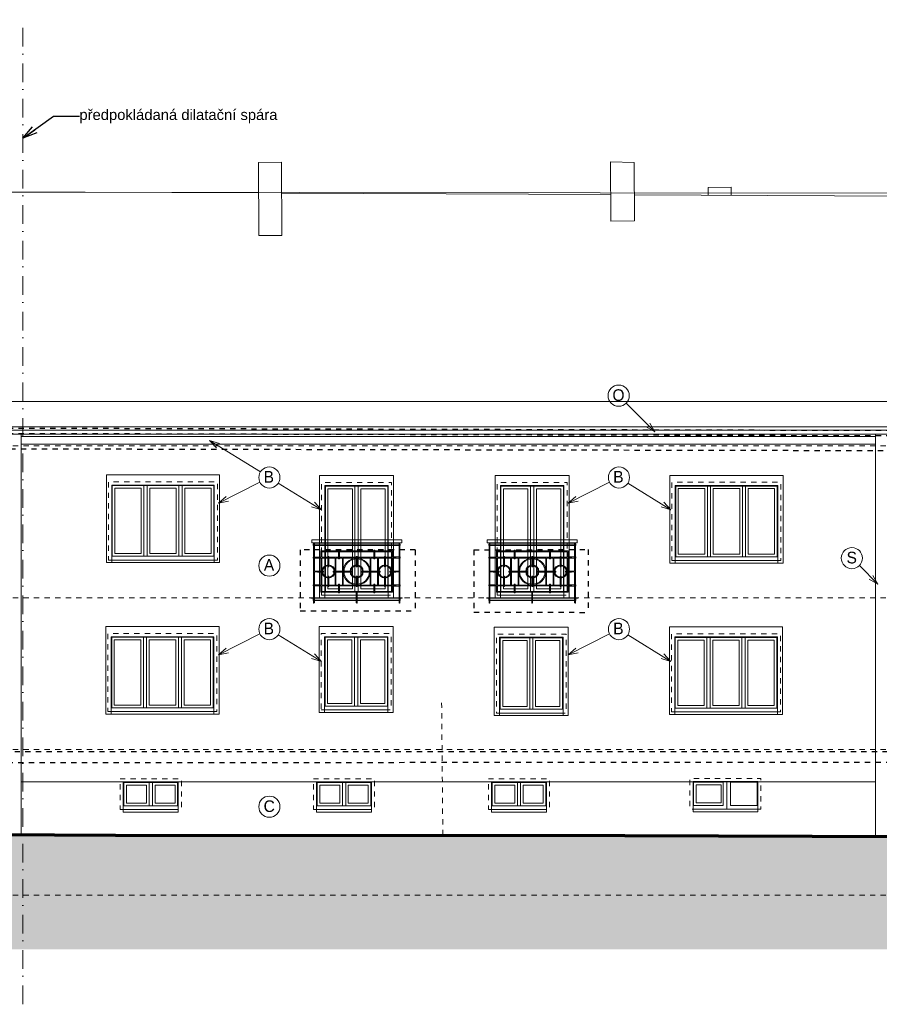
# Model space of a CAD drawing. Extents: x -2490 to 234697, y -105219 to -45378.
# Tile 13 of 15: x 153727 to 169973, y -63986 to -45378. Entities that reach past the tile are written whole.
import ezdxf

# ---------------------------------------------------------------- set-up
doc = ezdxf.new("R2010")
doc.units = 0
doc.header["$MEASUREMENT"] = 0
doc.linetypes.add('Čerchovaná', pattern=[670.277762, 352.777767, -176.388884, 0, -141.111112])
doc.linetypes.add('čárkovaná S', pattern=[200, 100, -100])
doc.layers.add('2D kreslení - obecné_Číslo_pera__241', color=9, linetype='Continuous', lineweight=13, true_color=0x808080)
doc.layers.add('vodorovné konstrukce_Číslo_pera__241', color=9, linetype='Continuous', lineweight=13, true_color=0x808080)
for name, color, linetype, lineweight in [('2D VÝPLNĚ_Číslo_pera__4', 91, 'Continuous', 13), ('2D ČÁRY_Číslo_pera__1', 7, 'Continuous', 15), ('2D ČÁRY_Číslo_pera__3', 150, 'Continuous', 13), ('blok F_hromosvody_Číslo_pera__1', 7, 'Continuous', 15), ('blok F_komíny_Číslo_pera__1', 7, 'Continuous', 15), ('blok F_pohled1_elkabel_Číslo_pera__3', 150, 'Continuous', 13), ('blok F_pohled1_fasáda_Číslo_pera__2', 1, 'Continuous', 25), ('blok F_pohled1_střecha_Číslo_pera__1', 7, 'Continuous', 15), ('blok F_pohled1_střecha_Číslo_pera__2', 1, 'Continuous', 25), ('blok F_pohled1_terén_Číslo_pera__6', 190, 'Continuous', 70), ('blok I_pohled1_okna_Číslo_pera__3', 150, 'Continuous', 13), ('KRESBA_Číslo_pera__1', 7, 'Continuous', 15), ('POZNÁMKY.POPISKA_Číslo_pera__4', 91, 'Continuous', 13), ('POZNÁMKY.TEXT_Číslo_pera__4', 91, 'Continuous', 13)]:
    doc.layers.add(name, color=color, linetype=linetype, lineweight=lineweight)
doc.layers.add('vodorovné konstrukce', color=7, linetype='Continuous')
doc.styles.add('GENERATED_STYLE_1', font='arial.ttf')
doc.styles.add('GENERATED_STYLE_3', font='txt')
doc.styles.get("Standard").update_dxf_attribs({"font": 'txt', "bigfont": 'BIGFONT.SHX'})
doc.dimstyles.new('GENERATED_STYLE__4', dxfattribs={"dimtxt": 0.18, "dimasz": 273.6, "dimexe": 0.18, "dimexo": 0.0625, "dimgap": 0.09, "dimtad": 0, "dimtih": 1, "dimtoh": 1, "dimdec": 4, "dimzin": 0, "dimdsep": 46, "dimtxsty": 'Standard', "dimcen": 0.09, "dimadec": 0, "dimazin": 0, "dimtfac": 1, "dimtdec": 4, "dimtmove": 0, "dimatfit": 3, "dimldrblk": 'ARROWHEAD_3', "dimfxl": 0, "dimtolj": 1, "dimtzin": 0, "dimarcsym": 0})

# ---------------------------------------------------------------- blocks, each defined once
blk = doc.blocks.new('LINE_12144', base_point=(169947, -56046))
at = {"layer": 'vodorovné konstrukce_Číslo_pera__241', "linetype": 'Continuous'}
for q in [(169596, -55695), (169780, -55950), (169850, -55879)]:
    blk.add_line((169947, -56046), q, dxfattribs=at)
blk = doc.blocks.new('LINE_12146', base_point=(157488, -57382))
at = {"layer": 'vodorovné konstrukce_Číslo_pera__241', "linetype": 'Continuous'}
for q in [(158268, -56987), (157632, -57253), (157677, -57342)]:
    blk.add_line((157488, -57382), q, dxfattribs=at)
blk = doc.blocks.new('LINE_12147', base_point=(159428, -57506))
at = {"layer": 'vodorovné konstrukce_Číslo_pera__241', "linetype": 'Continuous'}
for q in [(158614, -57005), (159243, -57450), (159296, -57365)]:
    blk.add_line((159428, -57506), q, dxfattribs=at)
blk = doc.blocks.new('LINE_12150', base_point=(157488, -54516))
at = {"layer": 'vodorovné konstrukce_Číslo_pera__241', "linetype": 'Continuous'}
for q in [(158268, -54121), (157632, -54387), (157677, -54476)]:
    blk.add_line((157488, -54516), q, dxfattribs=at)
blk = doc.blocks.new('LINE_12151', base_point=(159428, -54640))
at = {"layer": 'vodorovné konstrukce_Číslo_pera__241', "linetype": 'Continuous'}
for q in [(158614, -54139), (159296, -54499), (159243, -54584)]:
    blk.add_line((159428, -54640), q, dxfattribs=at)
blk = doc.blocks.new('LINE_12152', base_point=(164094, -54516))
at = {"layer": 'vodorovné konstrukce_Číslo_pera__241', "linetype": 'Continuous'}
for q in [(164874, -54121), (164238, -54387), (164283, -54476)]:
    blk.add_line((164094, -54516), q, dxfattribs=at)
blk = doc.blocks.new('LINE_12153', base_point=(166035, -54640))
at = {"layer": 'vodorovné konstrukce_Číslo_pera__241', "linetype": 'Continuous'}
for q in [(165220, -54139), (165902, -54499), (165850, -54584)]:
    blk.add_line((166035, -54640), q, dxfattribs=at)
blk = doc.blocks.new('LINE_12154', base_point=(164094, -57382))
at = {"layer": 'vodorovné konstrukce_Číslo_pera__241', "linetype": 'Continuous'}
for q in [(164874, -56987), (164238, -57253), (164283, -57342)]:
    blk.add_line((164094, -57382), q, dxfattribs=at)
blk = doc.blocks.new('LINE_12155', base_point=(166035, -57506))
at = {"layer": 'vodorovné konstrukce_Číslo_pera__241', "linetype": 'Continuous'}
for q in [(165220, -57005), (165850, -57450), (165902, -57365)]:
    blk.add_line((166035, -57506), q, dxfattribs=at)
blk = doc.blocks.new('LINE_12164', base_point=(157317, -53330))
at = {"layer": 'vodorovné konstrukce_Číslo_pera__241', "linetype": 'Continuous'}
for q in [(158278, -53921), (157502, -53385), (157449, -53470)]:
    blk.add_line((157317, -53330), q, dxfattribs=at)
blk = doc.blocks.new('LINE_12166', base_point=(165732, -53168))
at = {"layer": 'vodorovné konstrukce_Číslo_pera__241', "linetype": 'Continuous'}
for q in [(165188, -52624), (165636, -53001), (165565, -53072)]:
    blk.add_line((165732, -53168), q, dxfattribs=at)
blk = doc.blocks.new('ARROWHEAD_3')
at = {"linetype": 'Continuous'}
blk.add_line((0, 0), (-1, 0), dxfattribs=at)
at = {"linetype": 'Continuous', "flags": 128}
blk.add_lwpolyline([(-1, 0.2679), (0, 0), (-1, -0.2679)], dxfattribs=at)

msp = doc.modelspace()

# ---------------------------------------------------------------- hatches: boundary and pattern name
at = {"layer": '2D VÝPLNĚ_Číslo_pera__4', "linetype": 'Continuous'}
msp.add_hatch(color=8, dxfattribs=at).paths.add_polyline_path([(130309.2, -60991.9), (130309.3, -62947.4), (193903.3, -62947.4), (193903.3, -61087.2), (174542.9, -60836.7), (165162.9, -60801.9), (155537.3, -60796.8), (145750.8, -60739.6), (145754.9, -61033.2)], flags=0)

# ---------------------------------------------------------------- linework, layer by layer
at = {"layer": '2D kreslení - obecné_Číslo_pera__241', "color": 8, "linetype": 'Continuous'}
for centre in [(165046.9, -52482.8), (158446, -54029.8), (165052.5, -54029.8), (169454.4, -55553.6), (158446, -55694.9), (158446, -56895.8), (165052.5, -56895.8), (158446, -60252.1)]:
    msp.add_circle(centre, 200, dxfattribs=at)
at = {"layer": '2D ČÁRY_Číslo_pera__1', "color": 8, "linetype": 'Čerchovaná'}
msp.add_line((153788.5, -63985.9), (153788.5, -45377.9), dxfattribs=at)
at = {"layer": '2D ČÁRY_Číslo_pera__1', "color": 8, "linetype": 'Continuous'}
for p, q in [((136137.9, -52596.5), (185752.1, -52596.5)), ((135143.2, -53132.9), (186746.8, -53132.9)), ((135218.7, -53207.9), (186671.3, -53207.9)), ((135267.9, -53074.7), (186622.1, -53074.7)), ((153754.4, -53208.2), (153754.4, -60786.4)), ((169898.7, -53208.2), (169898.7, -60819.4)), ((153754.4, -53252.2), (169898.7, -53252.2)), ((153754.4, -53402.2), (169898.7, -53402.2)), ((153754.4, -59782.9), (169898.7, -59782.9))]:
    msp.add_line(p, q, dxfattribs=at)
at = {"layer": '2D ČÁRY_Číslo_pera__1', "color": 8, "linetype": 'Continuous', "flags": 128}
for points in [[(155465.8, -55589.2), (155465.8, -55639.2), (155365.8, -55639.2), (155365.8, -53981.8), (157505.8, -53981.8), (157505.8, -55639.2), (157405.8, -55639.2), (157405.8, -55589.2)], [(160693.9, -56252.2), (160693.9, -56302.2), (160793.9, -56302.2), (160793.9, -53992.8), (159393.9, -53992.8), (159393.9, -56302.2), (159493.9, -56302.2), (159493.9, -56252.2)], [(164012.3, -56252.2), (164012.3, -56302.2), (164112.3, -56302.2), (164112.3, -53992.8), (162712.3, -53992.8), (162712.3, -56302.2), (162812.3, -56302.2), (162812.3, -56252.2)], [(166114.5, -55597.2), (166114.5, -55647.2), (166014.5, -55647.2), (166014.5, -53989.8), (168154.5, -53989.8), (168154.5, -55647.2), (168054.5, -55647.2), (168054.5, -55597.2)], [(156135.8, -55519.2), (156135.8, -54182.9), (156075.8, -54182.9), (156075.8, -55519.2)], [(156795.8, -55519.2), (156795.8, -54182.9), (156735.8, -54182.9), (156735.8, -55519.2)], [(160123.9, -56182.2), (160123.9, -54193.9), (160063.9, -54193.9), (160063.9, -56182.2)], [(163442.3, -56182.2), (163442.3, -54193.9), (163382.3, -54193.9), (163382.3, -56182.2)], [(166784.5, -55527.2), (166784.5, -54190.9), (166724.5, -54190.9), (166724.5, -55527.2)], [(167444.5, -55527.2), (167444.5, -54190.9), (167384.5, -54190.9), (167384.5, -55527.2)], [(155456, -58455.2), (155456, -58505.2), (155356, -58505.2), (155356, -56847.8), (157496, -56847.8), (157496, -58505.2), (157396, -58505.2), (157396, -58455.2)], [(160687.3, -58418.9), (160687.3, -58468.9), (160787.3, -58468.9), (160787.3, -56847.8), (159387.3, -56847.8), (159387.3, -58468.9), (159487.3, -58468.9), (159487.3, -58418.9)], [(163995.5, -58480.8), (163995.5, -58530.8), (164095.5, -58530.8), (164095.5, -56858.8), (162695.5, -56858.8), (162695.5, -58530.8), (162795.5, -58530.8), (162795.5, -58480.8)], [(166105.8, -58460.2), (166105.8, -58510.2), (166005.8, -58510.2), (166005.8, -56852.8), (168145.8, -56852.8), (168145.8, -58510.2), (168045.8, -58510.2), (168045.8, -58460.2)], [(156126, -58385.2), (156126, -57048.9), (156066, -57048.9), (156066, -58385.2)], [(156786, -58385.2), (156786, -57048.9), (156726, -57048.9), (156726, -58385.2)], [(160117.3, -58348.9), (160117.3, -57048.9), (160057.3, -57048.9), (160057.3, -58348.9)], [(163425.5, -58410.8), (163425.5, -57059.9), (163365.5, -57059.9), (163365.5, -58410.8)], [(166775.8, -58390.2), (166775.8, -57053.9), (166715.8, -57053.9), (166715.8, -58390.2)], [(167435.8, -58390.2), (167435.8, -57053.9), (167375.8, -57053.9), (167375.8, -58390.2)], [(156234.9, -60234.9), (156234.9, -59792.9), (156174.9, -59792.9), (156174.9, -60234.9)], [(159887.9, -60234.9), (159887.9, -59792.9), (159827.9, -59792.9), (159827.9, -60234.9)], [(163194.9, -60234.9), (163194.9, -59792.9), (163134.9, -59792.9), (163134.9, -60234.9)]]:
    msp.add_lwpolyline(points, dxfattribs=at)
at = {"layer": '2D ČÁRY_Číslo_pera__1', "color": 8, "linetype": 'čárkovaná S', "flags": 128}
for points in [[(155405.8, -55589.2), (157465.8, -55589.2), (157465.8, -54112.9), (155405.8, -54112.9)], [(159433.9, -56252.2), (160753.9, -56252.2), (160753.9, -54123.9), (159433.9, -54123.9)], [(162752.3, -56252.2), (164072.3, -56252.2), (164072.3, -54123.9), (162752.3, -54123.9)], [(166054.5, -55597.2), (168114.5, -55597.2), (168114.5, -54120.9), (166054.5, -54120.9)], [(155396, -58455.2), (157456, -58455.2), (157456, -56978.9), (155396, -56978.9)], [(159427.3, -58418.9), (160747.3, -58418.9), (160747.3, -56978.9), (159427.3, -56978.9)], [(162735.5, -58480.8), (164055.5, -58480.8), (164055.5, -56989.9), (162735.5, -56989.9)], [(166045.8, -58460.2), (168105.8, -58460.2), (168105.8, -56983.9), (166045.8, -56983.9)], [(155625.9, -60304.9), (156782.7, -60304.9), (156782.7, -59722.9), (155625.9, -59722.9)], [(159278.8, -60304.9), (160435.6, -60304.9), (160435.6, -59722.9), (159278.8, -59722.9)], [(162585.8, -60304.9), (163742.6, -60304.9), (163742.6, -59722.9), (162585.8, -59722.9)], [(167734.7, -60299.8), (166392, -60299.8), (166392, -59717.8), (167734.7, -59717.8)]]:
    msp.add_lwpolyline(points, close=True, dxfattribs=at)
at = {"layer": '2D ČÁRY_Číslo_pera__1', "color": 8, "linetype": 'Continuous', "flags": 128}
for points in [[(155465.8, -55589.2), (157405.8, -55589.2), (157405.8, -54172.9), (155465.8, -54172.9)], [(155475.8, -55519.2), (157395.8, -55519.2), (157395.8, -54182.9), (155475.8, -54182.9)], [(155525.8, -55469.2), (156025.8, -55469.2), (156025.8, -54232.9), (155525.8, -54232.9)], [(156185.8, -55469.2), (156685.8, -55469.2), (156685.8, -54232.9), (156185.8, -54232.9)], [(156845.8, -55469.2), (157345.8, -55469.2), (157345.8, -54232.9), (156845.8, -54232.9)], [(159493.9, -56252.2), (160693.9, -56252.2), (160693.9, -54183.9), (159493.9, -54183.9)], [(159503.9, -56182.2), (160683.9, -56182.2), (160683.9, -54193.9), (159503.9, -54193.9)], [(159553.9, -56132.2), (160013.9, -56132.2), (160013.9, -54243.9), (159553.9, -54243.9)], [(160173.9, -56132.2), (160633.9, -56132.2), (160633.9, -54243.9), (160173.9, -54243.9)], [(162812.3, -56252.2), (164012.3, -56252.2), (164012.3, -54183.9), (162812.3, -54183.9)], [(162822.3, -56182.2), (164002.3, -56182.2), (164002.3, -54193.9), (162822.3, -54193.9)], [(162872.3, -56132.2), (163332.3, -56132.2), (163332.3, -54243.9), (162872.3, -54243.9)], [(163492.3, -56132.2), (163952.3, -56132.2), (163952.3, -54243.9), (163492.3, -54243.9)], [(166114.5, -55597.2), (168054.5, -55597.2), (168054.5, -54180.9), (166114.5, -54180.9)], [(166124.5, -55527.2), (168044.5, -55527.2), (168044.5, -54190.9), (166124.5, -54190.9)], [(166174.5, -55477.2), (166674.5, -55477.2), (166674.5, -54240.9), (166174.5, -54240.9)], [(166834.5, -55477.2), (167334.5, -55477.2), (167334.5, -54240.9), (166834.5, -54240.9)], [(167494.5, -55477.2), (167994.5, -55477.2), (167994.5, -54240.9), (167494.5, -54240.9)], [(155456, -58455.2), (157396, -58455.2), (157396, -57038.9), (155456, -57038.9)], [(155466, -58385.2), (157386, -58385.2), (157386, -57048.9), (155466, -57048.9)], [(155516, -58335.2), (156016, -58335.2), (156016, -57098.9), (155516, -57098.9)], [(156176, -58335.2), (156676, -58335.2), (156676, -57098.9), (156176, -57098.9)], [(156836, -58335.2), (157336, -58335.2), (157336, -57098.9), (156836, -57098.9)], [(159487.3, -58418.9), (160687.3, -58418.9), (160687.3, -57038.9), (159487.3, -57038.9)], [(159497.3, -58348.9), (160677.3, -58348.9), (160677.3, -57048.9), (159497.3, -57048.9)], [(159547.3, -58298.9), (160007.3, -58298.9), (160007.3, -57098.9), (159547.3, -57098.9)], [(160167.3, -58298.9), (160627.3, -58298.9), (160627.3, -57098.9), (160167.3, -57098.9)], [(162795.5, -58480.8), (163995.5, -58480.8), (163995.5, -57049.9), (162795.5, -57049.9)], [(162805.5, -58410.8), (163985.5, -58410.8), (163985.5, -57059.9), (162805.5, -57059.9)], [(162855.5, -58360.8), (163315.5, -58360.8), (163315.5, -57109.9), (162855.5, -57109.9)], [(163475.5, -58360.8), (163935.5, -58360.8), (163935.5, -57109.9), (163475.5, -57109.9)], [(166105.8, -58460.2), (168045.8, -58460.2), (168045.8, -57043.9), (166105.8, -57043.9)], [(166115.8, -58390.2), (168035.8, -58390.2), (168035.8, -57053.9), (166115.8, -57053.9)], [(166165.8, -58340.2), (166665.8, -58340.2), (166665.8, -57103.9), (166165.8, -57103.9)], [(166825.8, -58340.2), (167325.8, -58340.2), (167325.8, -57103.9), (166825.8, -57103.9)], [(167485.8, -58340.2), (167985.8, -58340.2), (167985.8, -57103.9), (167485.8, -57103.9)], [(155685.9, -60304.9), (156722.7, -60304.9), (156722.7, -59782.9), (155685.9, -59782.9)], [(155695.9, -60234.9), (156712.7, -60234.9), (156712.7, -59792.9), (155695.9, -59792.9)], [(155745.9, -60184.9), (156124.9, -60184.9), (156124.9, -59842.9), (155745.9, -59842.9)], [(156662.7, -60184.9), (156662.7, -59842.9), (156284.9, -59842.9), (156284.9, -60184.9)], [(159338.8, -60304.9), (160375.6, -60304.9), (160375.6, -59782.9), (159338.8, -59782.9)], [(159348.8, -60234.9), (160365.6, -60234.9), (160365.6, -59792.9), (159348.8, -59792.9)], [(159398.8, -60184.9), (159777.9, -60184.9), (159777.9, -59842.9), (159398.8, -59842.9)], [(160315.6, -60184.9), (160315.6, -59842.9), (159937.9, -59842.9), (159937.9, -60184.9)], [(162645.8, -60304.9), (163682.6, -60304.9), (163682.6, -59782.9), (162645.8, -59782.9)], [(162655.8, -60234.9), (163672.6, -60234.9), (163672.6, -59792.9), (162655.8, -59792.9)], [(162705.8, -60184.9), (163084.9, -60184.9), (163084.9, -59842.9), (162705.8, -59842.9)], [(163622.6, -60184.9), (163622.6, -59842.9), (163244.9, -59842.9), (163244.9, -60184.9)], [(167674.7, -60299.8), (166452, -60299.8), (166452, -59777.8), (167674.7, -59777.8)], [(167092.7, -60299.8), (166452, -60299.8), (166452, -59782.8), (167092.7, -59782.8)], [(167022.7, -60229.8), (166462, -60229.8), (166462, -59787.8), (167022.7, -59787.8)], [(166512, -60179.8), (166512, -59837.8), (166982.7, -59837.8), (166982.7, -60179.8)], [(167664.7, -60229.8), (167162.7, -60229.8), (167162.7, -59787.8), (167664.7, -59787.8)], [(155685.9, -60304.9), (156722.7, -60304.9), (156722.7, -60354.9), (155685.9, -60354.9)], [(159338.8, -60304.9), (160375.6, -60304.9), (160375.6, -60354.9), (159338.8, -60354.9)], [(162645.8, -60304.9), (163682.6, -60304.9), (163682.6, -60354.9), (162645.8, -60354.9)], [(167674.7, -60299.8), (166452, -60299.8), (166452, -60349.8), (167674.7, -60349.8)]]:
    msp.add_lwpolyline(points, close=True, dxfattribs=at)
at = {"layer": '2D ČÁRY_Číslo_pera__3', "color": 8, "linetype": 'čárkovaná S'}
for p, q in [((234697.5, -53432.2), (-2489.7, -53432.2)), ((234697.5, -56302.2), (-2489.7, -56302.2)), ((234697.5, -59172.2), (-2489.7, -59172.2)), ((234697.5, -61922.2), (-2489.7, -61922.2))]:
    msp.add_line(p, q, dxfattribs=at)
at = {"layer": 'blok F_hromosvody_Číslo_pera__1', "color": 8, "linetype": 'Continuous'}
msp.add_line((180510.4, -48666.9), (152650.5, -48638.9), dxfattribs=at)
at = {"layer": 'blok F_komíny_Číslo_pera__1', "color": 8, "linetype": 'Continuous'}
for p, q in [((158674.4, -48072.9), (158242.3, -48075.8)), ((158242.3, -48075.8), (158249.6, -49457.5)), ((158674.4, -48072.9), (158681.6, -49454.6)), ((165342.2, -48075.9), (164893.5, -48064.9)), ((164893.5, -48064.9), (164899.3, -49183.3)), ((165342.2, -48075.9), (165348, -49180.3)), ((167171.1, -48544.9), (166739.3, -48548.9)), ((166739.3, -48548.9), (166740, -48689.6)), ((167171.1, -48544.9), (167171.8, -48691.7)), ((165348, -49180.3), (164899.3, -49183.3)), ((158681.6, -49454.6), (158249.6, -49457.5))]:
    msp.add_line(p, q, dxfattribs=at)
at = {"layer": 'blok F_pohled1_elkabel_Číslo_pera__3', "color": 8, "linetype": 'čárkovaná S'}
msp.add_line((161701.5, -58285.9), (161724, -60800), dxfattribs=at)
at = {"layer": 'blok F_pohled1_fasáda_Číslo_pera__2', "color": 8, "linetype": 'čárkovaná S'}
for p, q in [((146105.4, -53075.9), (186481.5, -53180.9)), ((146105.5, -53175.9), (186482.8, -53279.9)), ((186047.7, -53558.9), (145679.1, -53476.9)), ((186132.7, -59209.9), (145703.3, -59215.9)), ((145700.4, -59415.9), (186133, -59407.9))]:
    msp.add_line(p, q, dxfattribs=at)
at = {"layer": 'blok F_pohled1_střecha_Číslo_pera__1', "color": 8, "linetype": 'Continuous'}
for p, q in [((150431, -48614.4), (158245.3, -48652.2)), ((158677.4, -48654.3), (164896.7, -48684.3)), ((165345.4, -48686.5), (174247.1, -48729.5))]:
    msp.add_line(p, q, dxfattribs=at)
at = {"layer": 'blok F_pohled1_střecha_Číslo_pera__2', "color": 8, "linetype": 'čárkovaná S'}
for p, q in [((159029.9, -55398.9), (159028.8, -56547.9)), ((161203.7, -55397.9), (159029.9, -55398.9)), ((161203.7, -55397.9), (161202.7, -56547.9)), ((162310.4, -55396.9), (162309.3, -56571.9)), ((162310.4, -55396.9), (164472.2, -55390.9)), ((164472.2, -55390.9), (164471.1, -56578.9)), ((159028.8, -56547.9), (161202.7, -56547.9)), ((162309.3, -56571.9), (164471.1, -56578.9))]:
    msp.add_line(p, q, dxfattribs=at)
at = {"layer": 'blok F_pohled1_terén_Číslo_pera__6', "color": 8, "linetype": 'Continuous'}
for p, q in [((155537.3, -60796.8), (145750.8, -60739.6)), ((165162.9, -60801.9), (155537.3, -60796.8)), ((174542.9, -60836.7), (165162.9, -60801.9))]:
    msp.add_line(p, q, dxfattribs=at)
at = {"layer": 'blok I_pohled1_okna_Číslo_pera__3', "color": 8, "linetype": 'Continuous'}
msp.add_line((159428.2, -58470.4), (160746.4, -58469.6), dxfattribs=at)
at = {"layer": 'KRESBA_Číslo_pera__1', "color": 8, "linetype": 'Continuous'}
for p, q in [((160956.4, -56302.2), (159231.4, -56302.2)), ((159231.4, -56307.2), (160956.4, -56307.2)), ((160916.4, -56347.2), (159276.4, -56347.2)), ((159276.4, -56352.2), (160916.4, -56352.2)), ((160916.4, -56352.2), (160916.4, -56347.2)), ((160956.4, -56307.2), (160956.4, -56302.2)), ((164274.8, -56302.2), (162549.8, -56302.2)), ((162549.8, -56307.2), (164274.8, -56307.2)), ((164234.8, -56347.2), (162594.8, -56347.2)), ((162594.8, -56352.2), (164234.8, -56352.2)), ((164234.8, -56352.2), (164234.8, -56347.2)), ((164274.8, -56307.2), (164274.8, -56302.2))]:
    msp.add_line(p, q, dxfattribs=at)
at = {"layer": 'KRESBA_Číslo_pera__1', "color": 8, "linetype": 'Continuous', "flags": 128}
for points in [[(159246.4, -55267.2), (160946.4, -55267.2), (160946.4, -55207.2), (159246.4, -55207.2)], [(162564.8, -55267.2), (164264.8, -55267.2), (164264.8, -55207.2), (162564.8, -55207.2)], [(159276.4, -55312.2), (160916.4, -55312.2), (160916.4, -55292.2), (159276.4, -55292.2)], [(159296.4, -55267.2), (159296.4, -55801.2), (159421.4, -55801.2), (159421.4, -55815.2), (159296.4, -55815.2), (159296.4, -56397.4), (159288.9, -56404.8), (159281.4, -56397.4), (159281.4, -55267.2)], [(159356.4, -55537.2), (159356.4, -55552.2), (159421.4, -55552.2), (159421.4, -56062.2), (159356.4, -56062.2), (159356.4, -56077.2), (159421.4, -56077.2), (159421.4, -56197.2), (160089.4, -56197.2), (160089.4, -56397.2), (160096.4, -56404.2), (160103.4, -56397.2), (160103.4, -56197.2), (160771.4, -56197.2), (160771.4, -56077.2), (160836.4, -56077.2), (160836.4, -56062.2), (160771.4, -56062.2), (160771.4, -55552.2), (160836.4, -55552.2), (160836.4, -55537.2), (160771.4, -55537.2), (160771.4, -55417.2), (159421.4, -55417.2), (159421.4, -55537.2)], [(159436.4, -55537.2), (159436.4, -55432.2), (160756.4, -55432.2), (160756.4, -55537.2)], [(159753.4, -55402.2), (159773.4, -55402.2), (159773.4, -55567.2), (159753.4, -55567.2)], [(160439.4, -55402.2), (160419.4, -55402.2), (160419.4, -55567.2), (160439.4, -55567.2)], [(160896.4, -55267.2), (160896.4, -55801.2), (160771.4, -55801.2), (160771.4, -55815.2), (160896.4, -55815.2), (160896.4, -56397.4), (160904, -56404.8), (160911.4, -56397.4), (160911.4, -55267.2)], [(162594.8, -55312.2), (164234.8, -55312.2), (164234.8, -55292.2), (162594.8, -55292.2)], [(162614.8, -55267.2), (162614.8, -55801.2), (162739.8, -55801.2), (162739.8, -55815.2), (162614.8, -55815.2), (162614.8, -56397.4), (162607.3, -56404.8), (162599.8, -56397.4), (162599.8, -55267.2)], [(162674.8, -55537.2), (162674.8, -55552.2), (162739.8, -55552.2), (162739.8, -56062.2), (162674.8, -56062.2), (162674.8, -56077.2), (162739.8, -56077.2), (162739.8, -56197.2), (163407.8, -56197.2), (163407.8, -56397.2), (163414.7, -56404.2), (163421.8, -56397.2), (163421.8, -56197.2), (164089.8, -56197.2), (164089.8, -56077.2), (164154.8, -56077.2), (164154.8, -56062.2), (164089.8, -56062.2), (164089.8, -55552.2), (164154.8, -55552.2), (164154.8, -55537.2), (164089.8, -55537.2), (164089.8, -55417.2), (162739.8, -55417.2), (162739.8, -55537.2)], [(162754.8, -55537.2), (162754.8, -55432.2), (164074.8, -55432.2), (164074.8, -55537.2)], [(163071.8, -55402.2), (163091.8, -55402.2), (163091.8, -55567.2), (163071.8, -55567.2)], [(163757.8, -55402.2), (163737.8, -55402.2), (163737.8, -55567.2), (163757.8, -55567.2)], [(164214.8, -55267.2), (164214.8, -55801.2), (164089.8, -55801.2), (164089.8, -55815.2), (164214.8, -55815.2), (164214.8, -56397.4), (164222.3, -56404.8), (164229.8, -56397.4), (164229.8, -55267.2)], [(155465.8, -55639.2), (157405.8, -55639.2), (157405.8, -55589.2), (155465.8, -55589.2)], [(159391.6, -55554.7), (159276.4, -55554.7), (159276.4, -55534.7), (159391.6, -55534.7)], [(159436.4, -56062.2), (159436.4, -55552.2), (159686.4, -55552.2), (159686.4, -56062.2)], [(159550.5, -55717.2), (159570.5, -55717.2), (159570.5, -55522.2), (159550.5, -55522.2)], [(159701.4, -56062.2), (159701.4, -55552.2), (159826.4, -55552.2), (159826.4, -56062.2)], [(159841.4, -56062.2), (159841.4, -55552.2), (160351.4, -55552.2), (160351.4, -56062.2)], [(160085.5, -55717.2), (160105.5, -55717.2), (160105.5, -55522.2), (160085.5, -55522.2)], [(160366.4, -56062.2), (160366.4, -55552.2), (160491.4, -55552.2), (160491.4, -56062.2)], [(160506.4, -56062.2), (160506.4, -55552.2), (160756.4, -55552.2), (160756.4, -56062.2)], [(160620.5, -55717.2), (160640.5, -55717.2), (160640.5, -55522.2), (160620.5, -55522.2)], [(160801.2, -55557.2), (160916.4, -55557.2), (160916.4, -55532.2), (160801.2, -55532.2)], [(162710, -55554.7), (162594.8, -55554.7), (162594.8, -55534.7), (162710, -55534.7)], [(162754.8, -56062.2), (162754.8, -55552.2), (163004.8, -55552.2), (163004.8, -56062.2)], [(162868.8, -55717.2), (162888.8, -55717.2), (162888.8, -55522.2), (162868.8, -55522.2)], [(163019.8, -56062.2), (163019.8, -55552.2), (163144.8, -55552.2), (163144.8, -56062.2)], [(163159.8, -56062.2), (163159.8, -55552.2), (163669.8, -55552.2), (163669.8, -56062.2)], [(163403.8, -55717.2), (163423.8, -55717.2), (163423.8, -55522.2), (163403.8, -55522.2)], [(163684.8, -56062.2), (163684.8, -55552.2), (163809.8, -55552.2), (163809.8, -56062.2)], [(163824.8, -56062.2), (163824.8, -55552.2), (164074.8, -55552.2), (164074.8, -56062.2)], [(163938.8, -55717.2), (163958.8, -55717.2), (163958.8, -55522.2), (163938.8, -55522.2)], [(164119.6, -55557.2), (164234.8, -55557.2), (164234.8, -55532.2), (164119.6, -55532.2)], [(166114.5, -55647.2), (168054.5, -55647.2), (168054.5, -55597.2), (166114.5, -55597.2)], [(159469.5, -55818.2), (159354.3, -55818.2), (159354.3, -55798.2), (159469.5, -55798.2)], [(160006.4, -55818.2), (160006.4, -55798.2), (159651.4, -55798.2), (159651.4, -55818.2)], [(160186.4, -55818.2), (160541.5, -55818.2), (160541.5, -55798.2), (160186.4, -55798.2)], [(160721.4, -55818.2), (160836.6, -55818.2), (160836.6, -55798.2), (160721.4, -55798.2)], [(162787.9, -55818.2), (162672.7, -55818.2), (162672.7, -55798.2), (162787.9, -55798.2)], [(163324.8, -55818.2), (163324.8, -55798.2), (162969.8, -55798.2), (162969.8, -55818.2)], [(163504.8, -55818.2), (163859.8, -55818.2), (163859.8, -55798.2), (163504.8, -55798.2)], [(164039.8, -55818.2), (164155, -55818.2), (164155, -55798.2), (164039.8, -55798.2)], [(159550.5, -55897.2), (159550.5, -56092.2), (159570.5, -56092.2), (159570.5, -55897.2)], [(160085.5, -55897.2), (160085.5, -56092.2), (160105.5, -56092.2), (160105.5, -55897.2)], [(160620.5, -55897.2), (160620.5, -56092.2), (160640.5, -56092.2), (160640.5, -55897.2)], [(162868.8, -55897.2), (162868.8, -56092.2), (162888.8, -56092.2), (162888.8, -55897.2)], [(163403.8, -55897.2), (163403.8, -56092.2), (163423.8, -56092.2), (163423.8, -55897.2)], [(163938.8, -55897.2), (163938.8, -56092.2), (163958.8, -56092.2), (163958.8, -55897.2)], [(159391.6, -56079.7), (159276.4, -56079.7), (159276.4, -56059.7), (159391.6, -56059.7)], [(159436.4, -56182.2), (159436.4, -56077.2), (159701.4, -56077.2), (159826.4, -56077.2), (159841.4, -56077.2), (160351.4, -56077.2), (160366.4, -56077.2), (160491.4, -56077.2), (160506.4, -56077.2), (160756.4, -56077.2), (160756.4, -56182.2)], [(159753.4, -56212.2), (159773.4, -56212.2), (159773.4, -56047.2), (159753.4, -56047.2)], [(160439.4, -56212.2), (160419.4, -56212.2), (160419.4, -56047.2), (160439.4, -56047.2)], [(160801.2, -56057.2), (160916.4, -56057.2), (160916.4, -56082.2), (160801.2, -56082.2)], [(162710, -56079.7), (162594.8, -56079.7), (162594.8, -56059.7), (162710, -56059.7)], [(162754.8, -56182.2), (162754.8, -56077.2), (163019.8, -56077.2), (163144.8, -56077.2), (163159.8, -56077.2), (163669.8, -56077.2), (163684.8, -56077.2), (163809.8, -56077.2), (163824.8, -56077.2), (164074.8, -56077.2), (164074.8, -56182.2)], [(163071.8, -56212.2), (163091.8, -56212.2), (163091.8, -56047.2), (163071.8, -56047.2)], [(163757.8, -56212.2), (163737.8, -56212.2), (163737.8, -56047.2), (163757.8, -56047.2)], [(164119.6, -56057.2), (164234.8, -56057.2), (164234.8, -56082.2), (164119.6, -56082.2)], [(159276.4, -56352.2), (160916.4, -56352.2), (160916.4, -56302.2), (159276.4, -56302.2)], [(159493.9, -56302.2), (160693.9, -56302.2), (160693.9, -56252.2), (159493.9, -56252.2)], [(162594.8, -56352.2), (164234.8, -56352.2), (164234.8, -56302.2), (162594.8, -56302.2)], [(159487.3, -58468.9), (160687.3, -58468.9), (160687.3, -58418.9), (159487.3, -58418.9)], [(155456, -58505.2), (157396, -58505.2), (157396, -58455.2), (155456, -58455.2)], [(162795.5, -58530.8), (163995.5, -58530.8), (163995.5, -58480.8), (162795.5, -58480.8)], [(166105.8, -58510.2), (168045.8, -58510.2), (168045.8, -58460.2), (166105.8, -58460.2)]]:
    msp.add_lwpolyline(points, close=True, dxfattribs=at)
for points in [[(159841.4, -55807.2, 1), (160351.4, -55807.2, 1)], [(159856.4, -55807.2, -1), (160336.4, -55807.2, -1)], [(163159.8, -55807.2, 1), (163669.8, -55807.2, 1)], [(163174.8, -55807.2, -1), (163654.8, -55807.2, -1)], [(159436.4, -55807.2, 1), (159686.4, -55807.2, 1)], [(159451.4, -55807.2, -1), (159671.4, -55807.2, -1)], [(159971.4, -55807.2, 1), (160221.4, -55807.2, 1)], [(159986.4, -55807.2, -1), (160206.4, -55807.2, -1)], [(160756.4, -55807.2, -1), (160506.4, -55807.2, -1)], [(160741.4, -55807.2, 1), (160521.4, -55807.2, 1)], [(162754.8, -55807.2, 1), (163004.8, -55807.2, 1)], [(162769.8, -55807.2, -1), (162989.8, -55807.2, -1)], [(163289.8, -55807.2, 1), (163539.8, -55807.2, 1)], [(163304.8, -55807.2, -1), (163524.8, -55807.2, -1)], [(164074.8, -55807.2, -1), (163824.8, -55807.2, -1)], [(164059.8, -55807.2, 1), (163839.8, -55807.2, 1)]]:
    msp.add_lwpolyline(points, format="xyb", close=True, dxfattribs=at)

# ---------------------------------------------------------------- block references
at = {"layer": 'vodorovné konstrukce', "color": 8, "linetype": 'Continuous'}
for name, p in [('LINE_12166', (165732.3, -53168.2)), ('LINE_12164', (157316.7, -53329.6)), ('LINE_12150', (157487.7, -54515.8)), ('LINE_12151', (159428.5, -54639.7)), ('LINE_12152', (164094.3, -54515.8)), ('LINE_12153', (166035, -54639.7)), ('LINE_12144', (169947, -56046.2)), ('LINE_12146', (157487.7, -57381.8)), ('LINE_12147', (159428.5, -57505.7)), ('LINE_12154', (164094.3, -57381.8)), ('LINE_12155', (166035, -57505.7))]:
    msp.add_blockref(name, p, dxfattribs=at)

# ---------------------------------------------------------------- texts
at = {"layer": 'POZNÁMKY.POPISKA_Číslo_pera__4', "color": 8, "linetype": 'Continuous', "insert": (154855.5, -47203.9), "char_height": 200, "width": 3662.631, "attachment_point": 4, "style": 'GENERATED_STYLE_1'}
msp.add_mtext('{předpokládaná dilatační spára}', dxfattribs=at)
at = {"layer": 'POZNÁMKY.TEXT_Číslo_pera__4', "color": 8, "linetype": 'Continuous', "char_height": 220, "attachment_point": 4, "style": 'GENERATED_STYLE_3'}
for s, insert in [('{O}', (164929.3, -52473.9)), ('{B}', (158337.3, -54017.2)), ('{B}', (164943.9, -54017.2)), ('{S}', (169353.8, -55544.9)), ('{A}', (158341.4, -55682.3)), ('{B}', (158337.3, -56883.2)), ('{B}', (164943.9, -56883.2)), ('{C}', (158337.3, -60243.2))]:
    msp.add_mtext(s, dxfattribs=dict(at, insert=insert))

# ---------------------------------------------------------------- leaders
at = {"layer": 'POZNÁMKY.POPISKA_Číslo_pera__4', "color": 8, "linetype": 'Continuous', "annotation_type": 0, "has_hookline": 1, "hookline_direction": 0, "text_width": 2947.1}
msp.add_leader([(153788.5, -47619.3), (154365.9, -47203.9), (154855.4, -47203.9)], dimstyle='GENERATED_STYLE__4', dxfattribs=at)

doc.saveas('drawing.dxf')
